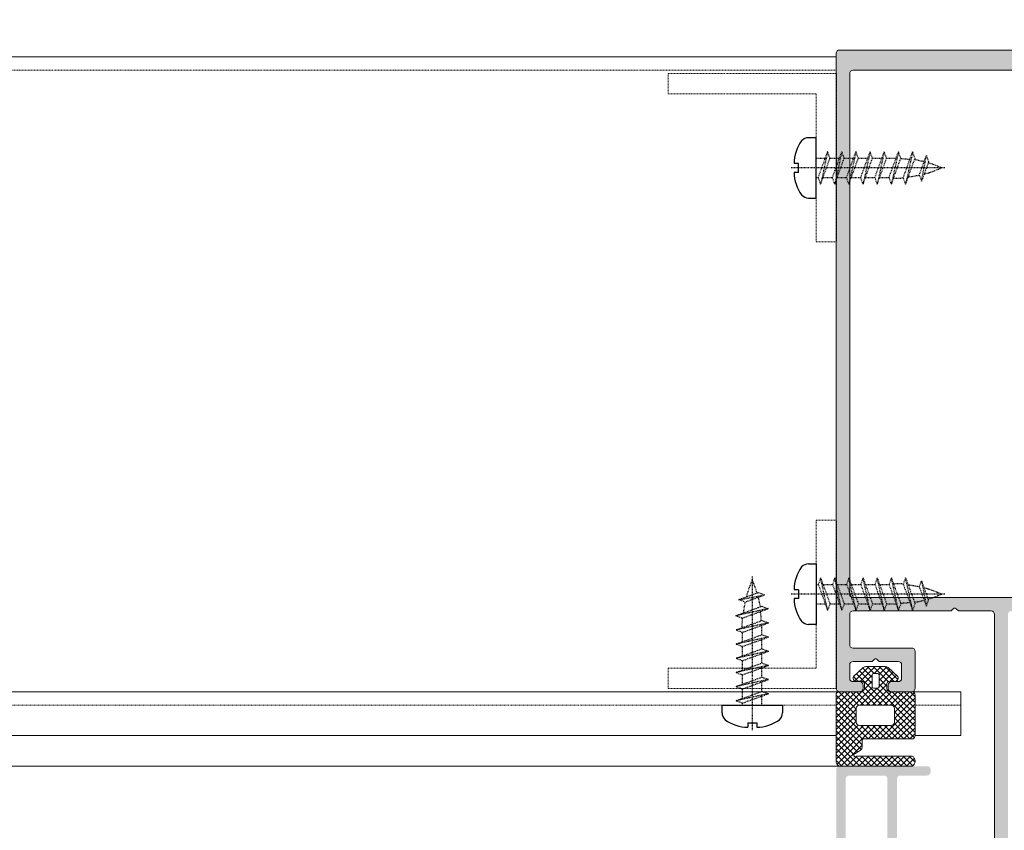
# Model space of a CAD drawing. Header units: millimetres. Extents: x -226731 to 126254, y -16359 to 60195.
# Tile 130 of 256: x -156760 to -156614, y 10582 to 10702. Entities that reach past the tile are written whole.
import ezdxf

# ---------------------------------------------------------------- set-up
doc = ezdxf.new("R2010")
doc.units = ezdxf.units.MM
doc.header["$LTSCALE"] = 0.1
doc.header["$MEASUREMENT"] = 0
doc.linetypes.add('CENTER', pattern=[2, 1.25, -0.25, 0.25, -0.25])
doc.linetypes.add('HIDDEN', pattern=[0.375, 0.25, -0.125])
for name, color, linetype, lineweight in [('01. Aluminium (Main Structure)', 6, 'Continuous', 5), ('0_CCE_ FF_SIDE WALL SPRINKLER', 6, 'Continuous', 0), ('3_Hatch', 8, 'Continuous', 0), ('SPRINKLER COVERAGE AREA', 1, 'Continuous', 9)]:
    doc.layers.add(name, color=color, linetype=linetype, lineweight=lineweight)
for name, color, linetype in [('CENTER LINE', 8, 'CENTER'), ('FIRE FIGHTING SERVICES', 5, 'Continuous'), ('HARDWARES', 7, 'Continuous')]:
    doc.layers.add(name, color=color, linetype=linetype)

# ---------------------------------------------------------------- blocks, each defined once
blk = doc.blocks.new('*U430')
at = {"layer": '3_Hatch', "color": 8}
for p, q in [((29.99, 199.78), (1079.99, 199.78)), ((28.4, 105.47), (1079.99, 105.47)), ((30.03, 98.97), (1079.99, 98.97)), ((29.51, 94.41), (1079.99, 94.41))]:
    blk.add_line(p, q, dxfattribs=at)
at = {"layer": '3_Hatch', "color": 8, "linetype": 'HIDDEN', "ltscale": 5}
blk.add_line((29.99, 197.78), (1079.99, 197.78), dxfattribs=at)
at = {"layer": '3_Hatch', "color": 8, "linetype": 'HIDDEN'}
blk.add_line((30.03, 103.48), (1079.99, 103.48), dxfattribs=at)
blk = doc.blocks.new('*U427')
at = {"layer": '3_Hatch'}
h = blk.add_hatch(color=8, dxfattribs=at)
h.dxf.hatch_style = 1
h.paths.add_polyline_path([(-4.22, 77.48), (-3.91, 77.79), (-3.91, 81.75), (-4.5, 82.78), (-4.5, 116.97), (-4.46, 117.16), (-4.35, 117.32), (-4.21, 117.43), (-4, 117.47), (4, 117.47), (4.19, 117.43), (4.35, 117.32), (4.46, 117.16), (4.52, 116.97), (4.52, 82.78), (3.89, 81.75), (3.89, 77.79), (4.21, 77.48), (4.3, 77.33), (4.3, 77.18), (4.21, 77.04), (3.89, 76.74), (3.89, 72.78), (4.52, 71.75), (4.52, 65.75), (4.46, 65.57), (4.35, 65.41), (4.19, 65.3), (4, 65.26), (-4, 65.26), (-4.21, 65.3), (-4.35, 65.41), (-4.46, 65.57), (-4.5, 65.75), (-4.5, 71.75), (-3.91, 72.78), (-3.91, 76.74), (-4.22, 77.04), (-4.28, 77.18), (-4.28, 77.33)], flags=16)
h.paths.add_polyline_path([(10.04, 65.44), (9.98, 65.26), (9.97, 65.08), (9.86, 64.91), (9.69, 64.8), (9.51, 64.77), (7, 64.77), (6.82, 64.8), (6.64, 64.91), (6.53, 65.08), (6.51, 65.26), (6.51, 116.97), (6.53, 117.16), (6.64, 117.32), (6.82, 117.43), (7, 117.47), (11.89, 117.47), (12.18, 117.78), (12.33, 117.87), (12.47, 117.87), (12.6, 117.78), (12.93, 117.47), (27.5, 117.47), (27.69, 117.43), (27.87, 117.32), (27.96, 117.16), (28, 116.97), (28, 112.48), (27.96, 112.27), (27.87, 112.11), (27.69, 112), (27.5, 111.96), (18.82, 111.96), (18.62, 111.93), (18.45, 111.82), (18.34, 111.65), (18.3, 111.45), (18.3, 105.98), (18.34, 105.78), (18.45, 105.6), (18.62, 105.51), (18.82, 105.47), (21.8, 105.47), (22, 105.51), (22.16, 105.6), (22.27, 105.78), (22.29, 105.98), (22.29, 106.46), (22.27, 106.66), (22.16, 106.81), (22, 106.92), (21.8, 106.97), (20.81, 106.97), (20.61, 107.01), (20.46, 107.12), (20.35, 107.26), (20.3, 107.47), (20.3, 109.46), (20.35, 109.66), (20.46, 109.81), (20.61, 109.92), (20.81, 109.97), (23.64, 109.97), (23.94, 110.28), (24.08, 110.35), (24.23, 110.35), (24.36, 110.28), (24.69, 109.97), (27.5, 109.97), (27.69, 109.92), (27.87, 109.81), (27.96, 109.66), (28, 109.46), (28, 107.47), (27.96, 107.26), (27.87, 107.12), (27.69, 107.01), (27.5, 106.97), (26.52, 106.97), (26.31, 106.92), (26.17, 106.81), (26.06, 106.66), (26, 106.46), (26, 105.98), (26.06, 105.78), (26.17, 105.6), (26.31, 105.51), (26.52, 105.47), (29.51, 105.47), (29.7, 105.51), (29.86, 105.6), (29.97, 105.78), (29.99, 105.98), (29.97, 200.47), (29.86, 200.65), (29.78, 200.7), (29.7, 200.76), (29.61, 200.77), (29.51, 200.78), (-29.51, 200.78), (-29.71, 200.76), (-29.86, 200.65), (-29.97, 200.47), (-30.01, 200.3), (-30.01, 105.98), (-29.97, 105.78), (-29.86, 105.6), (-29.71, 105.51), (-29.51, 105.47), (-26.5, 105.47), (-26.31, 105.51), (-26.15, 105.6), (-26.04, 105.78), (-26, 105.98), (-26, 106.46), (-26.04, 106.66), (-26.15, 106.81), (-26.31, 106.92), (-26.5, 106.97), (-27.52, 106.97), (-27.69, 107.01), (-27.87, 107.12), (-27.98, 107.26), (-28.01, 107.47), (-28.01, 109.46), (-27.98, 109.66), (-27.87, 109.81), (-27.69, 109.92), (-27.52, 109.97), (-24.69, 109.97), (-24.37, 110.28), (-24.25, 110.35), (-24.06, 110.35), (-23.94, 110.28), (-23.63, 109.97), (-20.81, 109.97), (-20.61, 109.92), (-20.44, 109.81), (-20.33, 109.66), (-20.3, 109.46), (-20.3, 107.47), (-20.33, 107.26), (-20.44, 107.12), (-20.61, 107.01), (-20.81, 106.97), (-21.82, 106.97), (-22.02, 106.92), (-22.16, 106.81), (-22.27, 106.66), (-22.31, 106.46), (-22.31, 105.98), (-22.27, 105.78), (-22.16, 105.6), (-22.02, 105.51), (-21.82, 105.47), (-18.8, 105.47), (-18.61, 105.51), (-18.45, 105.6), (-18.34, 105.78), (-18.3, 105.98), (-18.3, 111.45), (-18.34, 111.65), (-18.45, 111.82), (-18.61, 111.93), (-18.8, 111.96), (-27.52, 111.96), (-27.69, 112), (-27.87, 112.11), (-27.98, 112.27), (-28.01, 112.48), (-28.01, 116.97), (-27.98, 117.16), (-27.87, 117.32), (-27.69, 117.43), (-27.52, 117.47), (-12.93, 117.47), (-12.62, 117.78), (-12.49, 117.87), (-12.34, 117.87), (-12.18, 117.78), (-11.87, 117.47), (-7, 117.47), (-6.8, 117.43), (-6.66, 117.32), (-6.55, 117.16), (-6.51, 116.97), (-6.51, 65.26), (-6.55, 65.08), (-6.66, 64.91), (-6.8, 64.8), (-7, 64.77), (-9.51, 64.77), (-9.71, 64.8), (-9.86, 64.91), (-9.97, 65.08), (-10, 65.26), (-10.04, 65.44), (-10.15, 65.63), (-10.31, 65.74), (-10.5, 65.75), (-11.5, 65.75), (-11.7, 65.74), (-11.85, 65.63), (-11.96, 65.44), (-12.01, 65.26), (-12.01, 63.25), (-11.96, 63.07), (-11.85, 62.9), (-11.7, 62.79), (-11.5, 62.77), (-0.53, 62.77), (-0.2, 63.07), (-0.07, 63.14), (0.07, 63.14), (0.22, 63.07), (0.51, 62.77), (11.5, 62.77), (11.69, 62.79), (11.85, 62.9), (11.96, 63.07), (12.01, 63.25), (12.01, 65.26), (11.96, 65.44), (11.85, 65.63), (11.69, 65.74), (11.5, 65.75), (10.5, 65.75), (10.3, 65.74), (10.15, 65.63)])
h.paths.add_polyline_path([(28, 197.28), (27.96, 197.47), (27.87, 197.65), (27.69, 197.76), (27.5, 197.8), (-27.52, 197.8), (-27.69, 197.76), (-27.87, 197.65), (-27.98, 197.47), (-28.01, 197.28), (-28.01, 119.97), (-27.98, 119.77), (-27.87, 119.63), (-27.69, 119.52), (-27.52, 119.46), (27.5, 119.46), (27.69, 119.52), (27.87, 119.63), (27.96, 119.77), (28, 119.97)], flags=16)
h = blk.add_hatch(color=8, dxfattribs=at)
h.dxf.hatch_style = 1
h.paths.add_polyline_path([(-28.61, 57.99), (-28.61, 92.53), (-28.57, 92.71), (-28.46, 92.87), (-28.28, 92.98), (-28.1, 93.02), (-22.9, 93.02), (-22.7, 92.98), (-22.54, 92.87), (-22.44, 92.71), (-22.41, 92.53), (-22.41, 57.99), (-22.44, 57.83), (-22.54, 57.65), (-22.7, 57.54), (-22.9, 57.52), (-28.1, 57.52), (-28.28, 57.54), (-28.46, 57.65), (-28.57, 57.83)], flags=16)
h.paths.add_polyline_path([(-22.35, 38.09), (-22.41, 37.89), (-22.41, 33.9), (-22.44, 33.7), (-22.54, 33.54), (-22.7, 33.43), (-22.9, 33.41), (-28.1, 33.41), (-28.28, 33.43), (-28.46, 33.54), (-28.57, 33.7), (-28.61, 33.9), (-28.61, 55.6), (-28.57, 55.8), (-28.46, 55.96), (-28.28, 56.07), (-28.1, 56.11), (-22.9, 56.11), (-22.7, 56.07), (-22.54, 55.96), (-22.44, 55.8), (-22.41, 55.6), (-22.41, 51.61), (-22.35, 51.41), (-22.24, 51.26), (-22.1, 51.15), (-21.9, 51.12), (-21.49, 51.12), (-21.31, 51.15), (-21.15, 51.26), (-21.04, 51.41), (-21, 51.61), (-21, 55.6), (-20.95, 55.8), (-20.84, 55.96), (-20.69, 56.07), (-20.49, 56.11), (-17.36, 56.11), (-17.16, 56.07), (-16.98, 55.96), (-16.87, 55.8), (-16.85, 55.6), (-16.85, 52.5), (-16.81, 52.32), (-16.7, 52.16), (-16.54, 52.05), (-16.35, 52.01), (-13.79, 52.01), (-13.61, 51.96), (-13.45, 51.85), (-13.34, 51.7), (-13.3, 51.5), (-13.3, 33.9), (-13.34, 33.7), (-13.45, 33.54), (-13.61, 33.43), (-13.79, 33.41), (-20.49, 33.41), (-20.69, 33.43), (-20.84, 33.54), (-20.95, 33.7), (-21, 33.9), (-21, 37.89), (-21.04, 38.09), (-21.15, 38.26), (-21.31, 38.37), (-21.49, 38.4), (-21.9, 38.4), (-22.1, 38.37), (-22.24, 38.26)], flags=16)
h.paths.add_polyline_path([(-11.89, 36.23), (-12.2, 36.54), (-12.29, 36.66), (-12.29, 36.83), (-12.2, 36.96), (-11.89, 37.27), (-11.89, 39.59), (-11.85, 39.79), (-11.74, 39.96), (-11.58, 40.07), (-11.38, 40.09), (-9, 40.09), (-8.8, 40.07), (-8.65, 39.96), (-8.54, 39.79), (-8.49, 39.59), (-8.49, 38.99), (-8.42, 38.75), (-8.36, 38.68), (-8.31, 38.6), (-8.23, 38.57), (-8.16, 38.53), (-8.09, 38.49), (-8, 38.49), (-7.92, 38.49), (-7.85, 38.51), (-7.78, 38.55), (-7.7, 38.59), (-7.65, 38.64), (-7.59, 38.69), (-7.54, 38.77), (-7.5, 38.86), (-7.48, 38.99), (-7.48, 43.3), (-7.52, 43.49), (-7.63, 43.65), (-7.79, 43.76), (-8, 43.8), (-8.38, 43.8), (-8.58, 43.76), (-8.76, 43.65), (-8.84, 43.49), (-8.89, 43.3), (-8.89, 42.24), (-8.93, 42.06), (-9.04, 41.9), (-9.2, 41.79), (-9.38, 41.73), (-11.38, 41.73), (-11.58, 41.79), (-11.74, 41.9), (-11.85, 42.06), (-11.89, 42.24), (-11.89, 51.5), (-11.85, 51.7), (-11.74, 51.85), (-11.58, 51.96), (-11.38, 52.01), (-9.38, 52.01), (-9.2, 51.96), (-9.04, 51.85), (-8.93, 51.7), (-8.89, 51.5), (-8.89, 49.91), (-8.84, 49.71), (-8.76, 49.54), (-8.58, 49.43), (-8.38, 49.4), (-8, 49.4), (-7.79, 49.43), (-7.63, 49.54), (-7.52, 49.71), (-7.48, 49.91), (-7.48, 57.01), (-7.52, 57.21), (-7.63, 57.35), (-7.79, 57.46), (-8, 57.52), (-9.92, 57.52), (-10.12, 57.46), (-10.26, 57.35), (-10.37, 57.21), (-10.43, 57.01), (-10.37, 56.8), (-10.26, 56.66), (-10.12, 56.55), (-9.92, 56.51), (-9.38, 56.51), (-9.2, 56.46), (-9.04, 56.35), (-8.93, 56.2), (-8.89, 56), (-8.89, 53.91), (-8.93, 53.71), (-9.04, 53.55), (-9.2, 53.44), (-9.38, 53.4), (-14.95, 53.4), (-15.15, 53.44), (-15.29, 53.55), (-15.4, 53.71), (-15.44, 53.91), (-15.44, 56), (-15.4, 56.2), (-15.29, 56.35), (-15.15, 56.46), (-14.95, 56.51), (-14.36, 56.51), (-14.25, 56.55), (-14.16, 56.58), (-14.07, 56.64), (-14.01, 56.71), (-13.96, 56.79), (-13.94, 56.88), (-13.92, 56.97), (-13.92, 57.06), (-13.94, 57.13), (-13.96, 57.22), (-14.01, 57.3), (-14.07, 57.37), (-14.16, 57.43), (-14.25, 57.48), (-14.42, 57.52), (-20.49, 57.52), (-20.69, 57.54), (-20.84, 57.65), (-20.95, 57.83), (-21, 57.99), (-21, 92.53), (-20.95, 92.71), (-20.84, 92.87), (-20.69, 92.98), (-20.49, 93.02), (-16.5, 93.02), (-16.3, 93.06), (-16.15, 93.17), (-16.04, 93.35), (-15.99, 93.52), (-15.99, 93.92), (-16.04, 94.12), (-16.15, 94.28), (-16.3, 94.39), (-16.5, 94.41), (-29.51, 94.41), (-29.69, 94.39), (-29.85, 94.28), (-29.96, 94.12), (-30, 93.92), (-30, 30.48), (-29.96, 30.3), (-29.85, 30.13), (-29.69, 30.02), (-29.51, 30.01), (-29.3, 30.02), (-29.14, 30.13), (-29.05, 30.3), (-29.01, 30.48), (-29.01, 31.49), (-28.96, 31.69), (-28.85, 31.84), (-28.7, 31.95), (-28.5, 32), (-8, 32), (-7.79, 32.04), (-7.63, 32.15), (-7.52, 32.31), (-7.48, 32.49), (-7.48, 34.51), (-7.52, 34.69), (-7.63, 34.85), (-7.79, 34.96), (-8, 35), (-8.18, 34.96), (-8.34, 34.85), (-8.45, 34.69), (-8.49, 34.51), (-8.49, 33.9), (-8.54, 33.7), (-8.65, 33.54), (-8.8, 33.43), (-9, 33.41), (-11.38, 33.41), (-11.58, 33.43), (-11.74, 33.54), (-11.85, 33.7), (-11.89, 33.9)])
at = {"layer": '01. Aluminium (Main Structure)', "color": 8, "linetype": 'ByBlock'}
for p, q in [((-30.01, 200.3), (-29.97, 200.47)), ((-29.97, 200.47), (-29.86, 200.65)), ((-29.86, 200.65), (-29.71, 200.76)), ((-29.71, 200.76), (-29.51, 200.78)), ((-29.51, 200.78), (29.51, 200.78)), ((-30.01, 105.98), (-30.01, 200.3)), ((-27.98, 197.47), (-27.87, 197.65)), ((-27.87, 197.65), (-27.69, 197.76)), ((-27.69, 197.76), (-27.52, 197.8)), ((-27.52, 197.8), (27.5, 197.8)), ((-28.01, 197.28), (-27.98, 197.47)), ((-28.01, 119.97), (-28.01, 197.28)), ((-27.98, 119.77), (-28.01, 119.97)), ((-27.87, 119.63), (-27.98, 119.77)), ((-27.69, 119.52), (-27.87, 119.63)), ((-27.52, 119.46), (-27.69, 119.52)), ((27.5, 119.46), (-27.52, 119.46)), ((-28.01, 116.97), (-27.98, 117.16)), ((-27.98, 117.16), (-27.87, 117.32)), ((-27.87, 117.32), (-27.69, 117.43)), ((-27.69, 117.43), (-27.52, 117.47)), ((-27.52, 117.47), (-12.93, 117.47)), ((-12.93, 117.47), (-12.62, 117.78)), ((-12.62, 117.78), (-12.49, 117.87)), ((-12.49, 117.87), (-12.34, 117.87)), ((-12.34, 117.87), (-12.18, 117.78)), ((-12.18, 117.78), (-11.87, 117.47)), ((-11.87, 117.47), (-7, 117.47)), ((-7, 117.47), (-6.8, 117.43)), ((-6.8, 117.43), (-6.66, 117.32)), ((-6.66, 117.32), (-6.55, 117.16)), ((-6.55, 117.16), (-6.51, 116.97)), ((-28.01, 112.48), (-28.01, 116.97)), ((-6.51, 116.97), (-6.51, 65.26)), ((-27.98, 112.27), (-28.01, 112.48)), ((-27.87, 112.11), (-27.98, 112.27)), ((-27.69, 112), (-27.87, 112.11)), ((-27.52, 111.96), (-27.69, 112)), ((-18.8, 111.96), (-27.52, 111.96)), ((-18.8, 111.96), (-18.61, 111.93)), ((-18.61, 111.93), (-18.45, 111.82)), ((-18.45, 111.82), (-18.34, 111.65)), ((-18.34, 111.65), (-18.3, 111.45)), ((-18.3, 111.45), (-18.3, 105.98)), ((-27.98, 109.66), (-27.87, 109.81)), ((-27.87, 109.81), (-27.69, 109.92)), ((-27.69, 109.92), (-27.52, 109.97)), ((-27.52, 109.97), (-24.69, 109.97)), ((-24.69, 109.97), (-24.37, 110.28)), ((-24.37, 110.28), (-24.25, 110.35)), ((-24.25, 110.35), (-24.06, 110.35)), ((-24.06, 110.35), (-23.94, 110.28)), ((-23.94, 110.28), (-23.63, 109.97)), ((-23.63, 109.97), (-20.81, 109.97)), ((-20.81, 109.97), (-20.61, 109.92)), ((-20.61, 109.92), (-20.44, 109.81)), ((-20.44, 109.81), (-20.33, 109.66)), ((-28.01, 109.46), (-27.98, 109.66)), ((-28.01, 107.47), (-28.01, 109.46)), ((-20.33, 109.66), (-20.3, 109.46)), ((-20.3, 109.46), (-20.3, 107.47)), ((-27.98, 107.26), (-28.01, 107.47)), ((-27.87, 107.12), (-27.98, 107.26)), ((-27.69, 107.01), (-27.87, 107.12)), ((-27.52, 106.97), (-27.69, 107.01)), ((-26.5, 106.97), (-27.52, 106.97)), ((-26.5, 106.97), (-26.31, 106.92)), ((-26.31, 106.92), (-26.15, 106.81)), ((-26.15, 106.81), (-26.04, 106.66)), ((-22.27, 106.66), (-22.16, 106.81)), ((-22.16, 106.81), (-22.02, 106.92)), ((-22.02, 106.92), (-21.82, 106.97)), ((-20.81, 106.97), (-21.82, 106.97)), ((-20.61, 107.01), (-20.81, 106.97)), ((-20.44, 107.12), (-20.61, 107.01)), ((-20.33, 107.26), (-20.44, 107.12)), ((-20.3, 107.47), (-20.33, 107.26)), ((-29.97, 105.78), (-30.01, 105.98)), ((-29.86, 105.6), (-29.97, 105.78)), ((-29.71, 105.51), (-29.86, 105.6)), ((-29.51, 105.47), (-29.71, 105.51)), ((-26.5, 105.47), (-29.51, 105.47)), ((-26.31, 105.51), (-26.5, 105.47)), ((-26.15, 105.6), (-26.31, 105.51)), ((-26.04, 105.78), (-26.15, 105.6)), ((-26.04, 106.66), (-26, 106.46)), ((-26, 105.98), (-26.04, 105.78)), ((-26, 106.46), (-26, 105.98)), ((-22.31, 106.46), (-22.27, 106.66)), ((-22.31, 106.46), (-22.31, 105.98)), ((-22.27, 105.78), (-22.31, 105.98)), ((-22.16, 105.6), (-22.27, 105.78)), ((-22.02, 105.51), (-22.16, 105.6)), ((-21.82, 105.47), (-22.02, 105.51)), ((-18.8, 105.47), (-21.82, 105.47)), ((-18.61, 105.51), (-18.8, 105.47)), ((-18.45, 105.6), (-18.61, 105.51)), ((-18.34, 105.78), (-18.45, 105.6)), ((-18.3, 105.98), (-18.34, 105.78))]:
    blk.add_line(p, q, dxfattribs=at)
at = {"layer": '3_Hatch', "color": 8}
for p, q in [((-29.99, 199.78), (-100, 199.78)), ((-26.02, 109.07), (-27.45, 107.75)), ((-22.74, 109.2), (-25.57, 109.2)), ((-20.86, 107.75), (-22.29, 109.07)), ((-26.74, 107.02), (-26.24, 107.02)), ((-24.66, 106.2), (-24.66, 108)), ((-24.46, 108.2), (-23.86, 108.2)), ((-23.66, 108), (-23.66, 106.2)), ((-22.07, 107.02), (-21.57, 107.02)), ((-28.4, 105.47), (-100, 105.47)), ((-26.22, 105.47), (-29.79, 105.47)), ((-25.82, 106.5), (-25.82, 105.95)), ((-23.86, 106), (-24.46, 106)), ((-22.5, 105.95), (-22.5, 106.5)), ((-18.79, 105.47), (-22.09, 105.47)), ((-11.51, 105.47), (-19.87, 105.47)), ((-11.51, 105.47), (-11.51, 98.97)), ((-30.03, 105.22), (-30.03, 94.94)), ((-18.29, 98.95), (-18.29, 104.97)), ((-27.03, 100.94), (-27.03, 102.99)), ((-26.53, 103.49), (-21.85, 103.49)), ((-21.35, 102.99), (-21.35, 100.94)), ((-21.85, 100.44), (-26.53, 100.44)), ((-30.03, 98.97), (-100, 98.97)), ((-26.17, 97.23), (-26.17, 98.25)), ((-25.97, 98.45), (-18.79, 98.45)), ((-11.51, 98.97), (-18.29, 98.97)), ((-27.17, 96.32), (-26.4, 96.81)), ((-18.75, 95.91), (-26.98, 95.91)), ((-29.51, 94.41), (-100, 94.41)), ((-29.46, 94.41), (-18.75, 94.41))]:
    blk.add_line(p, q, dxfattribs=at)
at = {"layer": '3_Hatch', "color": 8, "linetype": 'HIDDEN', "ltscale": 5}
for p, q in [((-29.99, 197.78), (-100, 197.78)), ((-54.99, 197.28), (-29.99, 197.28)), ((-54.99, 197.28), (-54.99, 194.28)), ((-29.99, 197.28), (-29.99, 172.28)), ((-54.99, 194.28), (-32.99, 194.28)), ((-32.99, 194.28), (-32.99, 172.28)), ((-29.99, 172.28), (-32.99, 172.28)), ((-29.99, 130.97), (-32.99, 130.97)), ((-32.99, 108.97), (-32.99, 130.97)), ((-29.99, 105.97), (-29.99, 130.97)), ((-54.99, 108.97), (-32.99, 108.97)), ((-54.99, 105.97), (-54.99, 108.97)), ((-54.99, 105.97), (-29.99, 105.97)), ((-21.74, 103.48), (-26.63, 103.48)), ((-11.51, 103.48), (-18.29, 103.48))]:
    blk.add_line(p, q, dxfattribs=at)
at = {"layer": '3_Hatch', "color": 8, "linetype": 'Continuous'}
for p, q in [((-27.25, 107.08), (-25.13, 109.2)), ((-24.66, 106.68), (-26.55, 108.58)), ((-26.43, 107.02), (-24.24, 109.2)), ((-24.66, 107.57), (-26.09, 109)), ((-24.4, 108.2), (-25.41, 109.2)), ((-22.29, 106.97), (-24.53, 109.2)), ((-24.36, 108.2), (-23.36, 109.2)), ((-23.66, 108.02), (-22.51, 109.17)), ((-23.66, 107.14), (-22, 108.8)), ((-23.66, 106.25), (-21.54, 108.37)), ((-21.42, 106.99), (-23.64, 109.2)), ((-20.87, 107.31), (-22.76, 109.2)), ((-26.76, 107.01), (-27.46, 107.72)), ((-22.35, 103.49), (-27.01, 108.15)), ((-25.83, 105.84), (-24.66, 107.02)), ((-25.82, 106.74), (-24.66, 107.91)), ((-22.5, 106.29), (-23.66, 107.45)), ((-22.01, 107.02), (-21.08, 107.95)), ((-21.06, 107.08), (-20.92, 107.23)), ((-30.03, 100.77), (-24.65, 106.15)), ((-30.03, 101.65), (-26.2, 105.48)), ((-30.03, 105.19), (-29.74, 105.47)), ((-30.03, 104.3), (-28.86, 105.47)), ((-30.03, 103.42), (-27.97, 105.47)), ((-30.03, 102.54), (-27.09, 105.47)), ((-27.03, 102.86), (-29.63, 105.47)), ((-26.73, 103.45), (-28.75, 105.47)), ((-25.89, 103.49), (-27.86, 105.47)), ((-25, 103.49), (-26.98, 105.47)), ((-26.42, 103.49), (-23.91, 106)), ((-24.12, 103.49), (-26.13, 105.5)), ((-23.23, 103.49), (-25.82, 106.07)), ((-25.53, 103.49), (-22.5, 106.53)), ((-24.65, 103.49), (-22.42, 105.72)), ((-18.29, 100.31), (-23.98, 106)), ((-23.77, 103.49), (-21.79, 105.47)), ((-18.29, 101.2), (-23.66, 106.57)), ((-22.88, 103.49), (-20.9, 105.47)), ((-22, 103.49), (-20.02, 105.47)), ((-18.29, 102.08), (-21.68, 105.47)), ((-21.4, 103.21), (-19.14, 105.47)), ((-18.29, 102.96), (-20.79, 105.47)), ((-18.29, 103.85), (-19.91, 105.47)), ((-18.29, 104.73), (-19.03, 105.47)), ((-27.03, 101.98), (-30.03, 104.98)), ((-27.03, 101.1), (-30.03, 104.1)), ((-21.35, 102.38), (-18.42, 105.31)), ((-21.35, 101.49), (-18.29, 104.55)), ((-25.26, 98.45), (-30.03, 103.21)), ((-30.03, 99.88), (-27.03, 102.88)), ((-23.51, 98.45), (-18.29, 103.67)), ((-22.63, 98.45), (-18.29, 102.79)), ((-18.29, 99.43), (-21.35, 102.49)), ((-26.1, 98.4), (-30.03, 102.33)), ((-30.03, 99), (-27.03, 102)), ((-26.17, 97.59), (-30.03, 101.45)), ((-30.03, 98.12), (-27.03, 101.12)), ((-21.74, 98.45), (-18.29, 101.9)), ((-18.39, 98.64), (-21.35, 101.6)), ((-20.86, 98.45), (-18.29, 101.02)), ((-26.33, 96.87), (-30.03, 100.56)), ((-30.03, 97.23), (-26.76, 100.5)), ((-30.03, 96.35), (-25.94, 100.44)), ((-30.03, 95.47), (-25.06, 100.44)), ((-26.87, 96.52), (-30.03, 99.68)), ((-29.9, 94.71), (-24.17, 100.44)), ((-24.37, 98.45), (-26.36, 100.44)), ((-23.49, 98.45), (-25.48, 100.44)), ((-25.28, 98.45), (-23.29, 100.44)), ((-22.61, 98.45), (-24.6, 100.44)), ((-24.39, 98.45), (-22.4, 100.44)), ((-21.72, 98.45), (-23.71, 100.44)), ((-20.84, 98.45), (-22.83, 100.44)), ((-19.95, 98.45), (-21.94, 100.44)), ((-19.07, 98.45), (-21.38, 100.75)), ((-19.97, 98.45), (-18.29, 100.13)), ((-27.4, 96.17), (-30.03, 98.79)), ((-19.09, 98.45), (-18.29, 99.25)), ((-26.53, 94.41), (-30.03, 97.91)), ((-27.41, 94.41), (-30.03, 97.03)), ((-29.31, 94.41), (-26.17, 97.55)), ((-28.3, 94.41), (-30.03, 96.14)), ((-29.18, 94.41), (-30.03, 95.26)), ((-28.43, 94.41), (-26.93, 95.91)), ((-27.54, 94.41), (-26.04, 95.91)), ((-25.64, 94.41), (-27.08, 95.84)), ((-26.66, 94.41), (-25.16, 95.91)), ((-24.76, 94.41), (-26.26, 95.91)), ((-25.78, 94.41), (-24.28, 95.91)), ((-23.88, 94.41), (-25.38, 95.91)), ((-24.89, 94.41), (-23.39, 95.91)), ((-22.99, 94.41), (-24.49, 95.91)), ((-24.01, 94.41), (-22.51, 95.91)), ((-22.11, 94.41), (-23.61, 95.91)), ((-23.12, 94.41), (-21.62, 95.91)), ((-21.22, 94.41), (-22.72, 95.91)), ((-22.24, 94.41), (-20.74, 95.91)), ((-20.34, 94.41), (-21.84, 95.91)), ((-21.36, 94.41), (-19.86, 95.91)), ((-19.46, 94.41), (-20.96, 95.91)), ((-20.47, 94.41), (-18.97, 95.91)), ((-18.64, 94.48), (-20.07, 95.91)), ((-19.59, 94.41), (-18.41, 95.59)), ((-18.3, 95.02), (-19.19, 95.91)), ((-18.64, 94.47), (-18.44, 94.68))]:
    blk.add_line(p, q, dxfattribs=at)
at = {"layer": '3_Hatch', "color": 8, "linetype": 'HIDDEN'}
blk.add_line((-30.03, 103.48), (-100, 103.48), dxfattribs=at)
at = {"layer": '3_Hatch', "color": 8}
for centre, radius, start, end in [((-25.57, 108.4), 0.8, 90, 124.0993), ((-22.74, 108.4), 0.8, 55.9007, 89.9999), ((-26.94, 107.54), 0.553, 157.0553, 290.8746), ((-26.21, 106.61), 0.41, 344.7252, 94.1843), ((-24.46, 108), 0.2, 90, 180), ((-23.86, 108), 0.2, 0, 90), ((-22.1, 106.61), 0.411, 86.1528, 194.8706), ((-21.37, 107.54), 0.553, 249.1253, 22.9447), ((-29.78, 105.22), 0.25, 93.0889, 180), ((-26.35, 105.99), 0.533, 284.2078, 355.4538), ((-24.46, 106.2), 0.2, 180, 270), ((-23.86, 106.2), 0.2, 270, 360), ((-21.96, 105.99), 0.533, 184.5462, 255.7922), ((-18.79, 104.97), 0.5, 360, 89.9978), ((-26.53, 102.99), 0.5, 90, 180), ((-21.85, 102.99), 0.5, 360, 90), ((-26.53, 100.94), 0.5, 180, 270), ((-21.85, 100.94), 0.5, 270, 360), ((-25.97, 98.25), 0.2, 90, 179.9858), ((-18.79, 98.95), 0.5, 270, 360), ((-26.67, 97.23), 0.5, 302.303, 360), ((-27.17, 96.07), 0.25, 90, 319.3278), ((-19.13, 95.16), 0.841, 296.8649, 63.1227), ((-29.26, 95.19), 0.8, 197.7707, 256.141)]:
    blk.add_arc(centre, radius, start, end, dxfattribs=at)
at = {"layer": 'CENTER LINE', "color": 8, "linetype": 'CENTER'}
for p, q in [((-13.86, 183.28), (-36.76, 183.28)), ((-42.49, 122.61), (-42.49, 99.71)), ((-13.86, 119.97), (-36.76, 119.97))]:
    blk.add_line(p, q, dxfattribs=at)
at = {"layer": 'HARDWARES', "color": 8, "linetype": 'Continuous'}
for p, q in [((-32.99, 187.77), (-34.14, 187.77)), ((-32.99, 178.8), (-32.99, 187.77)), ((-35.6, 183.95), (-36.26, 183.95)), ((-35.6, 182.62), (-35.6, 183.95)), ((-35.6, 182.62), (-36.26, 182.62)), ((-34.14, 178.8), (-32.99, 178.8)), ((-34.14, 124.46), (-32.99, 124.46)), ((-32.99, 124.46), (-32.99, 115.48)), ((-35.6, 120.63), (-36.26, 120.63)), ((-35.6, 120.63), (-35.6, 119.31)), ((-35.6, 119.31), (-36.26, 119.31)), ((-32.99, 115.48), (-34.14, 115.48)), ((-46.98, 103.48), (-38, 103.48)), ((-46.98, 102.33), (-46.98, 103.48)), ((-38, 103.48), (-38, 102.33)), ((-43.15, 100.87), (-43.15, 100.21)), ((-43.15, 100.87), (-41.83, 100.87)), ((-41.83, 100.87), (-41.83, 100.21))]:
    blk.add_line(p, q, dxfattribs=at)
at = {"layer": 'HARDWARES', "color": 8}
for p, q in [((-32.99, 178.8), (-32.99, 187.77)), ((-33.81, 178.8), (-32.99, 178.8)), ((-33.81, 124.46), (-32.99, 124.46)), ((-32.99, 124.46), (-32.99, 115.48)), ((-46.98, 103.48), (-38, 103.48)), ((-46.98, 102.66), (-46.98, 103.48))]:
    blk.add_line(p, q, dxfattribs=at)
at = {"layer": 'HARDWARES', "color": 8, "linetype": 'HIDDEN'}
for p, q in [((-30.94, 184.72), (-29.53, 184.72)), ((-28.83, 184.72), (-27.43, 184.72)), ((-26.73, 184.72), (-25.33, 184.72)), ((-24.63, 184.72), (-23.23, 184.72)), ((-22.53, 184.72), (-21.12, 184.72)), ((-17.68, 182.21), (-16.62, 185.1)), ((-17.34, 181.3), (-16.62, 185.1)), ((-16.62, 185.1), (-16.29, 184.19)), ((-16.29, 184.19), (-17.34, 181.3)), ((-32.99, 181.84), (-32.68, 181.84)), ((-31.98, 181.84), (-30.58, 181.84)), ((-29.88, 181.84), (-28.48, 181.84)), ((-27.78, 181.84), (-26.38, 181.84)), ((-25.68, 181.84), (-24.27, 181.84)), ((-23.58, 181.84), (-22.17, 181.84)), ((-17.68, 182.21), (-17.34, 181.3)), ((-32.99, 121.41), (-32.68, 121.41)), ((-31.98, 121.41), (-30.58, 121.41)), ((-29.88, 121.41), (-28.48, 121.41)), ((-27.78, 121.41), (-26.38, 121.41)), ((-25.68, 121.41), (-24.27, 121.41)), ((-23.58, 121.41), (-22.17, 121.41)), ((-17.68, 121.05), (-17.34, 121.96)), ((-16.29, 119.07), (-17.34, 121.96)), ((-17.34, 121.96), (-16.62, 118.16)), ((-41.59, 120.18), (-44.48, 119.13)), ((-40.68, 119.85), (-41.59, 120.18)), ((-17.68, 121.05), (-16.62, 118.16)), ((-44.48, 119.13), (-40.68, 119.85)), ((-43.57, 118.79), (-44.48, 119.13)), ((-43.57, 118.79), (-40.68, 119.85)), ((-30.94, 118.53), (-29.53, 118.53)), ((-28.83, 118.53), (-27.43, 118.53)), ((-26.73, 118.53), (-25.33, 118.53)), ((-24.63, 118.53), (-23.23, 118.53)), ((-22.53, 118.53), (-21.12, 118.53)), ((-16.62, 118.16), (-16.29, 119.07)), ((-43.93, 112.89), (-43.93, 114.3)), ((-41.05, 113.94), (-41.05, 115.35)), ((-41.05, 111.84), (-41.05, 113.24)), ((-43.93, 110.79), (-43.93, 112.2)), ((-43.93, 108.69), (-43.93, 110.09)), ((-41.05, 109.74), (-41.05, 111.14)), ((-41.05, 107.64), (-41.05, 109.04)), ((-43.93, 106.59), (-43.93, 107.99)), ((-41.05, 105.53), (-41.05, 106.94)), ((-43.93, 104.49), (-43.93, 105.89)), ((-43.93, 103.48), (-43.93, 103.79))]:
    blk.add_line(p, q, dxfattribs=at)
for points in [[(-32.99, 184.72), (-31.64, 184.72)], [(-32.33, 180.88), (-32.68, 181.84), (-31.29, 185.68), (-32.33, 180.88), (-30.94, 184.72), (-31.29, 185.68)], [(-30.23, 180.88), (-30.58, 181.84), (-29.18, 185.68), (-30.23, 180.88), (-28.83, 184.72), (-29.18, 185.68)], [(-28.13, 180.88), (-28.48, 181.84), (-27.08, 185.68), (-28.13, 180.88), (-26.73, 184.72), (-27.08, 185.68)], [(-26.03, 180.88), (-26.38, 181.84), (-24.98, 185.68), (-26.03, 180.88), (-24.63, 184.72), (-24.98, 185.68)], [(-23.92, 180.88), (-24.27, 181.84), (-22.88, 185.68), (-23.92, 180.88), (-22.53, 184.72), (-22.88, 185.68)], [(-21.82, 180.88), (-22.17, 181.84), (-20.77, 185.68), (-21.82, 180.88), (-20.42, 184.72), (-20.77, 185.68)], [(-19.71, 180.86), (-20.06, 181.82), (-18.66, 185.66), (-19.71, 180.86), (-18.31, 184.7), (-18.66, 185.66)], [(-32.33, 122.37), (-32.68, 121.41), (-31.29, 117.57), (-32.33, 122.37), (-30.94, 118.53), (-31.29, 117.57)], [(-30.23, 122.37), (-30.58, 121.41), (-29.18, 117.57), (-30.23, 122.37), (-28.83, 118.53), (-29.18, 117.57)], [(-28.13, 122.37), (-28.48, 121.41), (-27.08, 117.57), (-28.13, 122.37), (-26.73, 118.53), (-27.08, 117.57)], [(-26.03, 122.37), (-26.38, 121.41), (-24.98, 117.57), (-26.03, 122.37), (-24.63, 118.53), (-24.98, 117.57)], [(-23.92, 122.37), (-24.27, 121.41), (-22.88, 117.57), (-23.92, 122.37), (-22.53, 118.53), (-22.88, 117.57)], [(-21.82, 122.37), (-22.17, 121.41), (-20.77, 117.57), (-21.82, 122.37), (-20.42, 118.53), (-20.77, 117.57)], [(-19.71, 122.4), (-20.06, 121.44), (-18.66, 117.6), (-19.71, 122.4), (-18.31, 118.56), (-18.66, 117.6)], [(-32.99, 118.53), (-31.64, 118.53)], [(-44.92, 116.76), (-43.96, 116.41), (-40.12, 117.81), (-44.92, 116.76), (-41.08, 118.16), (-40.12, 117.81)], [(-44.89, 114.65), (-43.93, 114.3), (-40.09, 115.7), (-44.89, 114.65), (-41.05, 116.05), (-40.09, 115.7)], [(-44.89, 112.55), (-43.93, 112.2), (-40.09, 113.59), (-44.89, 112.55), (-41.05, 113.94), (-40.09, 113.59)], [(-44.89, 110.44), (-43.93, 110.09), (-40.09, 111.49), (-44.89, 110.44), (-41.05, 111.84), (-40.09, 111.49)], [(-44.89, 108.34), (-43.93, 107.99), (-40.09, 109.39), (-44.89, 108.34), (-41.05, 109.74), (-40.09, 109.39)], [(-44.89, 106.24), (-43.93, 105.89), (-40.09, 107.29), (-44.89, 106.24), (-41.05, 107.64), (-40.09, 107.29)], [(-44.89, 104.14), (-43.93, 103.79), (-40.09, 105.18), (-44.89, 104.14), (-41.05, 105.53), (-40.09, 105.18)], [(-41.05, 103.48), (-41.05, 104.83)]]:
    blk.add_lwpolyline(points, dxfattribs=at)
at = {"layer": 'HARDWARES', "color": 8, "linetype": 'Continuous'}
for centre, radius, start, end in [((-30.69, 183.99), 5.57, 143.3662, 180.4593), ((-34.14, 186.4), 1.37, 90, 138.2624), ((-30.69, 182.58), 5.57, 179.5407, 216.6338), ((-34.14, 180.17), 1.37, 221.7376, 270), ((-34.14, 123.09), 1.37, 90, 138.2624), ((-30.69, 120.68), 5.57, 143.3662, 180.4593), ((-30.69, 119.27), 5.57, 179.5407, 216.6338), ((-34.14, 116.85), 1.37, 221.7376, 270), ((-45.61, 102.33), 1.37, 180, 228.2624), ((-43.2, 105.78), 5.57, 233.3662, 270.4593), ((-41.78, 105.78), 5.57, 269.5407, 306.6338), ((-39.37, 102.33), 1.37, 311.7376, 0)]:
    blk.add_arc(centre, radius, start, end, dxfattribs=at)
at = {"layer": 'HARDWARES', "color": 8, "linetype": 'HIDDEN'}
for centre, start, end in [((-21.19, 167.85), 82.7074, 87.492), ((-21.18, 167.94), 75.4378, 80.4205), ((-21.18, 198.63), 284.5757, 293.9435), ((-21.18, 167.94), 66.0565, 73.3069), ((-21.19, 198.55), 268.9416, 273.9039), ((-21.18, 198.63), 276.3185, 282.0332), ((-27.14, 115.29), 156.0565, 165.4243), ((-57.84, 115.29), 16.6931, 23.9435), ((-21.19, 104.71), 86.0961, 91.0584), ((-21.18, 104.62), 77.9668, 83.6815), ((-21.18, 104.62), 66.0565, 75.4243), ((-21.18, 135.32), 286.6931, 293.9435), ((-27.14, 115.29), 167.9668, 173.6815), ((-57.84, 115.29), 9.5795, 14.5622), ((-21.19, 135.41), 272.508, 277.2926), ((-21.18, 135.32), 279.5795, 284.5622), ((-57.92, 115.28), 2.508, 7.2926), ((-27.23, 115.28), 176.0961, 181.0584)]:
    blk.add_arc(centre, 16.79, start, end, dxfattribs=at)
blk = doc.blocks.new('A$C2AD535C3')
at = {"layer": 'SPRINKLER COVERAGE AREA', "color": 1}
blk.add_circle((0, 0), 2500, dxfattribs=at)
blk = doc.blocks.new('G$C3584CA52')
at = {"layer": '0_CCE_ FF_SIDE WALL SPRINKLER', "color": 240, "xscale": -0.6, "yscale": 0.6, "zscale": 0.6}
blk.add_blockref('A$C2AD535C3', (5355.33, -9259), dxfattribs=at)

msp = doc.modelspace()

# ---------------------------------------------------------------- block references
at = {"layer": '3_Hatch', "color": 8}
for name, p in [('*U430', (-157788.7, 10497.02)), ('*U427', (-156608.71, 10497.02, 0))]:
    msp.add_blockref(name, p, dxfattribs=at)
at = {"layer": 'FIRE FIGHTING SERVICES'}
msp.add_blockref('G$C3584CA52', (-163018.33, 21220.5), dxfattribs=at)

doc.saveas('drawing.dxf')
